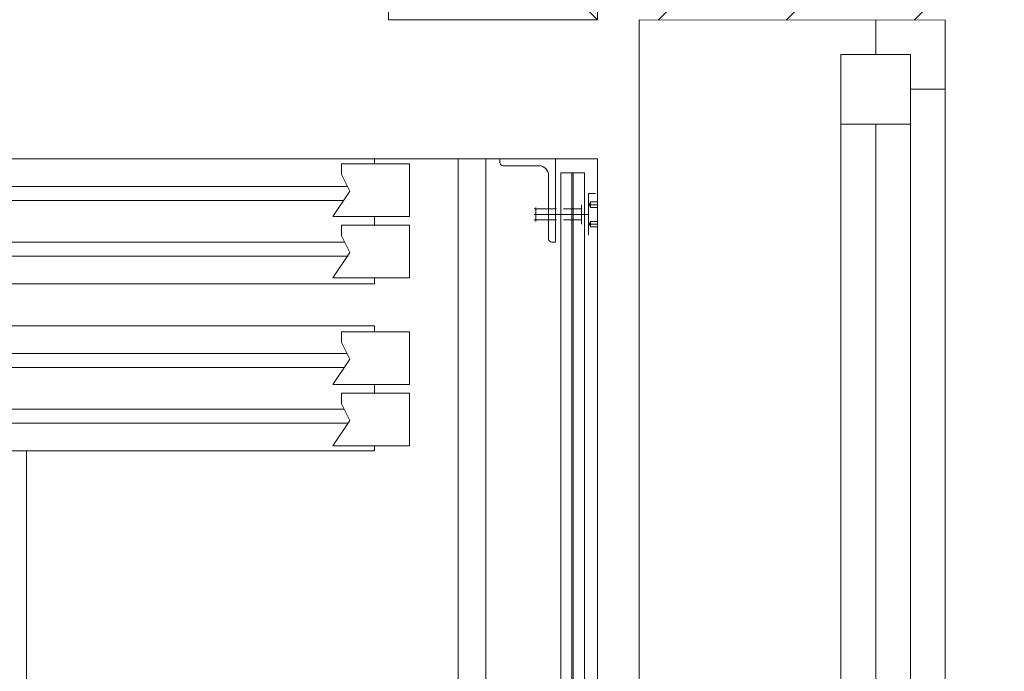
# Model space of a CAD drawing. Header units: centimetres. Extents: x -450 to 939, y -960 to 494.
# Tile 8 of 12: x 109 to 179, y -370 to -323. Entities that reach past the tile are written whole.
import ezdxf

# ---------------------------------------------------------------- set-up
doc = ezdxf.new("R2010")
doc.units = ezdxf.units.CM
doc.header["$MEASUREMENT"] = 0
doc.linetypes.add('DASHED2', pattern=[0.9525, 0.635, -0.3175])
doc.linetypes.add('Wipeout_Contour', pattern=[100, 0, -100])
for name, color, linetype in [('440-Stropy', 7, 'Continuous'), ('Nowe_299-Wymiary Opisy', 7, 'Continuous'), ('Nowe_Okna Archicada', 7, 'Continuous'), ('Nowe_ściana', 7, 'Continuous')]:
    doc.layers.add(name, color=color, linetype=linetype)
doc.layers.add('Nowe_299-Wymiary Opisy_Nr_pióra__45', color=7, linetype='Continuous', lineweight=15, true_color=0x40a5ff)
doc.layers.add('Nowe_299-Wymiary Opisy_Nr_pióra__85', color=7, linetype='Continuous', lineweight=13, true_color=0x80c2ff)
for name, color, linetype, lineweight in [('Nowe_299-Wymiary Opisy_Nr_pióra__6', 5, 'Continuous', 13), ('Nowe_Okna Archicada_Nr_pióra__2', 8, 'Continuous', 13), ('Nowe_winda_Nr_pióra__41', 7, 'Continuous', 15), ('Nowe_ściana_Nr_pióra__1', 7, 'Continuous', 13)]:
    doc.layers.add(name, color=color, linetype=linetype, lineweight=lineweight)
doc.styles.add('STYL_AUTOMATYCZNY_2', font='arial.ttf')
doc.dimstyles.new('STYL_AUTOMATYCZNY__2', dxfattribs={"dimtxt": 15, "dimasz": 11.875, "dimexe": 0.18, "dimexo": 0.0625, "dimgap": 0, "dimtad": 1, "dimdec": 0, "dimzin": 0, "dimdsep": 46, "dimtxsty": 'STYL_AUTOMATYCZNY_2', "dimblk": 'ARROWHEAD_6', "dimblk1": 'ARROWHEAD_6', "dimblk2": 'ARROWHEAD_6', "dimcen": 0.09, "dimse1": 1, "dimse2": 1, "dimclrd": 256, "dimclre": 256, "dimclrt": 5, "dimadec": 1, "dimazin": 0, "dimtfac": 1, "dimtdec": 4, "dimtmove": 0, "dimatfit": 3, "dimfxl": 1, "dimtolj": 1, "dimtzin": 0, "dimarcsym": 0})

# ---------------------------------------------------------------- blocks, each defined once
blk = doc.blocks.new('*D4')
at = {"layer": 'Nowe_299-Wymiary Opisy_Nr_pióra__45', "color": 161, "linetype": 'Continuous', "lineweight": 15, "true_color": 0x40a5ff}
for p, q in [((-86.426, -312.722), (-98.926, -300.222)), ((-98.926, -554.222), (-86.426, -566.722))]:
    blk.add_line(p, q, dxfattribs=at)
at = {"layer": 'Nowe_299-Wymiary Opisy_Nr_pióra__85', "color": 151, "linetype": 'Continuous', "lineweight": 13, "true_color": 0x80c2ff}
for p, q in [((-92.676, -306.472), (-92.676, -297.097)), ((-80.957, -306.472), (-104.394, -306.472)), ((-92.676, -560.472), (-92.676, -306.472)), ((-80.957, -560.472), (-104.394, -560.472)), ((-92.676, -569.847), (-92.676, -560.472))]:
    blk.add_line(p, q, dxfattribs=at)
at = {"layer": 'Nowe_299-Wymiary Opisy_Nr_pióra__6', "color": 5, "lineweight": 13, "insert": (-95.676, -450.633), "char_height": 15, "attachment_point": 7, "rotation": 90, "style": 'STYL_AUTOMATYCZNY_2'}
blk.add_mtext('\\A1;{\\pql;\\fArial|b0|i0|c238|p0;\\W1.000000;254}', dxfattribs=at)
blk = doc.blocks.new('ARROWHEAD_6')
at = {"color": 0, "linetype": 'Continuous', "lineweight": 0}
for p, q in [((-0.5, -0.5), (0.5, 0.5)), ((0, 0), (-1, 0))]:
    blk.add_line(p, q, dxfattribs=at)

msp = doc.modelspace()

# ---------------------------------------------------------------- wipeouts: each hides what was drawn before it
at = {"color": 254, "linetype": 'Wipeout_Contour', "lineweight": 0, "ltscale": 4562.873072}
msp.add_wipeout([(-449.858, 390.381), (-449.858, -250.472), (282.383, -250.472), (282.383, -960.472), (367.698, -960.472), (367.698, -351.719), (367.698, 390.381)], dxfattribs=at).dxf.layer = '440-Stropy'

# ---------------------------------------------------------------- next in the draw order: linework, layer by layer
at = {"layer": 'Nowe_winda_Nr_pióra__41', "color": 7, "linetype": 'Continuous', "lineweight": 15}
for p, q in [((150.142, -323.472), (135.142, -308.472)), ((-0.858, -333.472), (134.142, -333.472)), ((103.142, -333.472), (140.142, -333.472)), ((131.75, -333.829), (136.642, -333.829)), ((131.75, -334.598), (131.75, -333.829)), ((134.142, -333.472), (134.137, -333.472)), ((134.142, -333.472), (134.137, -333.472)), ((134.142, -333.829), (134.142, -333.472)), ((136.642, -333.829), (136.642, -337.629)), ((140.142, -333.472), (140.142, -508.472)), ((143.142, -333.472), (143.142, -333.742)), ((143.142, -333.472), (147.142, -333.472)), ((147.142, -333.472), (147.142, -339.472)), ((143.372, -333.972), (145.942, -333.972)), ((149.213, -334.472), (147.513, -334.472)), ((147.513, -334.472), (147.513, -511.472)), ((148.313, -334.472), (148.313, -511.472)), ((148.413, -334.472), (148.413, -511.472)), ((149.213, -334.472), (149.213, -511.472)), ((132.35, -335.796), (131.75, -334.598)), ((146.642, -334.672), (146.642, -339.242)), ((90.642, -335.472), (132.188, -335.472)), ((131.142, -337.629), (132.35, -335.796)), ((150.013, -335.972), (149.513, -335.972)), ((149.513, -335.972), (149.513, -338.972)), ((90.642, -336.472), (131.904, -336.472)), ((147.213, -337.072), (145.613, -337.072)), ((145.713, -336.972), (145.713, -337.972)), ((147.713, -337.072), (149.013, -337.072)), ((149.013, -336.772), (149.013, -338.172)), ((149.544, -336.772), (150.136, -336.772)), ((131.142, -337.629), (136.642, -337.629)), ((134.142, -338.24), (134.142, -337.629)), ((149.478, -337.472), (145.613, -337.472)), ((147.213, -337.872), (145.613, -337.872)), ((147.713, -337.872), (149.013, -337.872)), ((131.75, -338.24), (136.642, -338.24)), ((131.75, -339.009), (131.75, -338.24)), ((136.642, -338.24), (136.642, -342.04)), ((149.544, -338.172), (150.136, -338.172)), ((45.642, -339.472), (131.982, -339.472)), ((132.35, -340.207), (131.75, -339.009)), ((147.142, -339.472), (146.872, -339.472)), ((131.142, -342.04), (132.35, -340.207)), ((45.642, -340.472), (132.232, -340.472)), ((131.142, -342.04), (136.642, -342.04)), ((134.142, -342.472), (134.142, -342.04)), ((-2.858, -342.472), (134.142, -342.472)), ((-2.858, -345.472), (134.142, -345.472)), ((131.75, -345.905), (136.642, -345.905)), ((131.75, -346.674), (131.75, -345.905)), ((134.142, -345.905), (134.142, -345.472)), ((136.642, -349.705), (136.642, -345.905)), ((132.35, -347.872), (131.75, -346.674)), ((45.642, -347.472), (132.15, -347.472)), ((131.142, -349.705), (132.35, -347.872)), ((45.642, -348.472), (131.954, -348.472)), ((131.142, -349.705), (136.642, -349.705)), ((134.142, -350.316), (134.142, -349.705)), ((131.75, -350.316), (136.642, -350.316)), ((131.75, -351.085), (131.75, -350.316)), ((136.642, -354.116), (136.642, -350.316)), ((90.642, -351.472), (131.944, -351.472)), ((132.35, -352.283), (131.75, -351.085)), ((90.642, -352.472), (132.225, -352.472)), ((131.142, -354.116), (132.35, -352.283)), ((131.142, -354.116), (136.642, -354.116)), ((134.142, -354.472), (134.142, -354.116)), ((-0.858, -354.472), (134.142, -354.472)), ((109.142, -500.972), (109.142, -354.472))]:
    msp.add_line(p, q, dxfattribs=at)
at = {"layer": 'Nowe_winda_Nr_pióra__41', "color": 7, "linetype": 'DASHED2', "lineweight": 15}
for p, q in [((149.559, -336.772), (149.644, -336.572)), ((149.644, -336.572), (150.113, -336.572)), ((149.644, -336.572), (149.644, -336.972)), ((149.644, -336.972), (149.559, -336.772)), ((149.644, -336.972), (150.113, -336.972)), ((149.644, -337.972), (149.559, -338.172)), ((149.644, -337.972), (150.113, -337.972)), ((149.644, -338.372), (149.644, -337.972)), ((149.559, -338.172), (149.644, -338.372)), ((149.644, -338.372), (150.113, -338.372))]:
    msp.add_line(p, q, dxfattribs=at)
at = {"layer": 'Nowe_winda_Nr_pióra__41', "color": 7, "linetype": 'Continuous', "lineweight": 15}
for points in [[(150.142, -308.472), (135.142, -308.472), (135.142, -323.472), (150.142, -323.472)], [(142.142, -333.472), (-16.858, -333.472), (-16.858, -512.472), (142.142, -512.472)], [(142.142, -512.472), (142.142, -333.472), (150.142, -333.472), (150.142, -512.472)]]:
    msp.add_lwpolyline(points, close=True, dxfattribs=at)
for centre, radius, start, end in [((143.372, -333.742), 0.23, 180, 270), ((145.942, -334.672), 0.7, 0, 90), ((146.872, -339.242), 0.23, 180, 270)]:
    msp.add_arc(centre, radius, start, end, dxfattribs=at)

# ---------------------------------------------------------------- next in the draw order: wipeouts: each hides what was drawn before it
at = {"color": 254, "linetype": 'Wipeout_Contour', "lineweight": 0, "ltscale": 1851.979878}
msp.add_wipeout([(175.142, -323.472), (153.142, -323.472), (153.142, -538.472), (175.142, -538.472)], dxfattribs=at).dxf.layer = 'Nowe_ściana'

# ---------------------------------------------------------------- next in the draw order: linework, layer by layer
at = {"layer": 'Nowe_Okna Archicada_Nr_pióra__2', "color": 8, "linetype": 'Continuous', "lineweight": 13}
for p, q in [((153.142, -538.472), (153.142, -323.472)), ((175.142, -538.472), (175.142, -323.472))]:
    msp.add_line(p, q, dxfattribs=at)
at = {"layer": 'Nowe_ściana_Nr_pióra__1', "color": 7, "linetype": 'Continuous', "lineweight": 13}
for p, q in [((170.142, -323.472), (153.142, -323.472)), ((175.142, -323.472), (170.142, -323.472))]:
    msp.add_line(p, q, dxfattribs=at)

# ---------------------------------------------------------------- next in the draw order: wipeouts: each hides what was drawn before it
at = {"color": 254, "linetype": 'Wipeout_Contour', "lineweight": 0, "ltscale": 2213.238823}
msp.add_wipeout([(175.142, -323.472), (170.142, -323.472), (170.142, -325.972), (172.642, -325.972), (172.642, -328.472), (175.142, -328.472)], dxfattribs=at).dxf.layer = 'Nowe_Okna Archicada'

# ---------------------------------------------------------------- next in the draw order: linework, layer by layer
at = {"layer": 'Nowe_Okna Archicada_Nr_pióra__2', "color": 8, "linetype": 'Continuous', "lineweight": 13}
for p, q in [((170.142, -323.472), (153.142, -323.472)), ((175.142, -323.472), (170.142, -323.472)), ((175.142, -323.472), (170.142, -323.472))]:
    msp.add_line(p, q, dxfattribs=at)

# ---------------------------------------------------------------- next in the draw order: wipeouts: each hides what was drawn before it
at = {"color": 254, "linetype": 'Wipeout_Contour', "lineweight": 0, "ltscale": 3724.929131}
msp.add_wipeout([(167.642, -330.972), (167.642, -530.972), (172.642, -530.972), (172.642, -533.472), (175.142, -533.472), (175.142, -328.472), (172.642, -328.472), (172.642, -330.972)], dxfattribs=at).dxf.layer = 'Nowe_Okna Archicada'

# ---------------------------------------------------------------- next in the draw order: linework, layer by layer
at = {"layer": 'Nowe_Okna Archicada_Nr_pióra__2', "color": 8, "linetype": 'Continuous', "lineweight": 13}
for p, q in [((175.142, -323.472), (175.142, -328.472)), ((175.142, -328.472), (175.142, -533.472))]:
    msp.add_line(p, q, dxfattribs=at)

# ---------------------------------------------------------------- next in the draw order: wipeouts: each hides what was drawn before it
at = {"color": 254, "linetype": 'Wipeout_Contour', "lineweight": 0, "ltscale": 1479.733868}
msp.add_wipeout([(172.642, -325.972), (167.642, -325.972), (167.642, -330.972), (172.642, -330.972)], dxfattribs=at).dxf.layer = 'Nowe_Okna Archicada'

# ---------------------------------------------------------------- next in the draw order: linework, layer by layer
at = {"layer": 'Nowe_Okna Archicada_Nr_pióra__2', "color": 8, "linetype": 'Continuous', "lineweight": 13}
for p, q in [((170.142, -325.972), (170.142, -323.472)), ((167.642, -325.972), (172.642, -325.972)), ((172.642, -325.972), (170.142, -325.972)), ((172.642, -328.472), (172.642, -325.972)), ((175.142, -328.472), (172.642, -328.472))]:
    msp.add_line(p, q, dxfattribs=at)

# ---------------------------------------------------------------- next in the draw order: wipeouts: each hides what was drawn before it
at = {"color": 254, "linetype": 'Wipeout_Contour', "lineweight": 0, "ltscale": 1859.599484}
msp.add_wipeout([(172.642, -330.972), (167.642, -330.972), (167.642, -530.972), (172.642, -530.972)], dxfattribs=at).dxf.layer = 'Nowe_Okna Archicada'

# ---------------------------------------------------------------- next in the draw order: linework, layer by layer
at = {"layer": 'Nowe_Okna Archicada_Nr_pióra__2', "color": 8, "linetype": 'Continuous', "lineweight": 13}
for p, q in [((167.642, -330.972), (167.642, -325.972)), ((172.642, -325.972), (172.642, -330.972)), ((167.642, -530.972), (167.642, -330.972)), ((172.642, -330.972), (167.642, -330.972)), ((167.642, -530.972), (167.642, -330.972)), ((170.142, -530.972), (170.142, -330.972)), ((172.642, -330.972), (172.642, -530.972))]:
    msp.add_line(p, q, dxfattribs=at)

# ---------------------------------------------------------------- next in the draw order: wipeouts: each hides what was drawn before it
at = {"color": 254, "linetype": 'Wipeout_Contour', "lineweight": 0, "ltscale": 1080.703133}
msp.add_wipeout([(153.142, -323.472), (175.142, -323.472), (175.142, -308.472)], dxfattribs=at).dxf.layer = 'Nowe_ściana'

# ---------------------------------------------------------------- next in the draw order: hatches: boundary and pattern name
at = {"layer": 'Nowe_ściana', "linetype": 'Continuous', "lineweight": 0, "true_color": 0x000000}
h = msp.add_hatch(dxfattribs=at)
h.set_pattern_fill('Beton_zbrojony_0001', color=18, style=0, pattern_type=2)
h.set_pattern_definition([(45, (0, 0), (-9.1924, 9.1924), []), (45, (-4.596, 4.596), (-9.1924, 9.1924), [9.75, -3.25])])
h.paths.add_polyline_path([(153.142, -323.472), (175.142, -323.472), (175.142, -308.472)])

# ---------------------------------------------------------------- next in the draw order: dimensions: what is measured, and where the dimension line sits
at = {"layer": 'Nowe_299-Wymiary Opisy', "color": 151, "linetype": 'Continuous', "lineweight": 13, "true_color": 0x80c2ff}
dim = msp.add_linear_dim(base=(-92.676, -306.472), p1=(175.142, -560.472), p2=(240.383, -306.472), angle=90, dimstyle='STYL_AUTOMATYCZNY__2', dxfattribs=at)
dim.commit()
dim.dimension.update_dxf_attribs({"geometry": '*D4', "text_midpoint": (-103.176, -433.51), "dimtype": 160, "text_rotation": 90})

doc.saveas('drawing.dxf')
